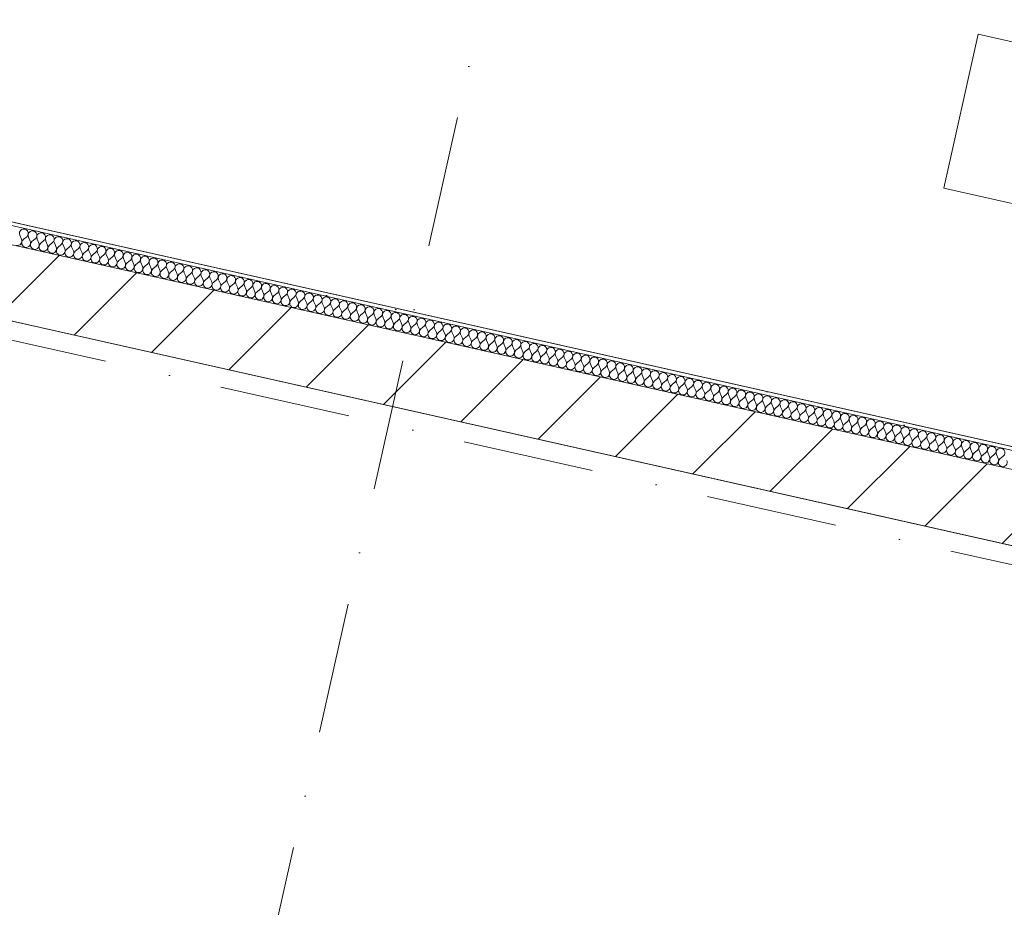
# Model space of a CAD drawing. Header units: millimetres. Extents: x -7218036 to -6920397, y 6117771 to 6333681.
# Tile 40 of 89: x -7181625 to -7178979, y 6142115 to 6144501. Entities that reach past the tile are written whole.
import ezdxf
from ezdxf.enums import TextEntityAlignment as Align

# ---------------------------------------------------------------- set-up
doc = ezdxf.new("R2010")
doc.units = ezdxf.units.MM
doc.header["$MEASUREMENT"] = 0
doc.linetypes.add('Штрихпунктирная', pattern=[670.277762, 352.777767, -176.388884, 0, -141.111112])
for name, color, linetype in [('S - автостоянка.АР', 7, 'Continuous'), ('АР-Стены_внешние_.АР', 7, 'Continuous'), ('АР-Стены_внутренние_пилоны.АР', 7, 'Continuous'), ('АР-Чертеж-Оси_Осевые размеры.АР', 7, 'Continuous')]:
    doc.layers.add(name, color=color, linetype=linetype)
for name, color, linetype, lineweight in [('АР-Отметки высот_новые.АР_Ном._пера__120', 7, 'Continuous', 0), ('АР-Стены_внешние_.АР_Ном._пера__1', 7, 'Continuous', 0), ('АР-Стены_внутренние_пилоны.АР_Ном._пера__1', 7, 'Continuous', 30), ('АР-Чертеж-Оси_Осевые размеры.АР_Ном._пера__120', 7, 'Continuous', 0)]:
    doc.layers.add(name, color=color, linetype=linetype, lineweight=lineweight)
doc.styles.add('РЎР“Р•РќР•Р\xa0Р\x98Р\xa0_РЎРўР\x98Р›Р¬_3', font='GOTHIC.TTF')

# ---------------------------------------------------------------- blocks, each defined once
blk = doc.blocks.new('*X295', base_point=(-6566190.3, 6562677.8))
at = {"layer": 'АР-Стены_внешние_.АР_Ном._пера__1', "color": 7, "linetype": 'Continuous', "lineweight": 0}
for p, q in [((-7181625.2, 6143921.8), (-7181620.3, 6143910.9)), ((-7181606.6, 6143917.6), (-7181615.7, 6143909.9)), ((-7181602, 6143916.5), (-7181597.1, 6143905.7)), ((-7181583.4, 6143912.4), (-7181592.4, 6143904.6)), ((-7181578.7, 6143911.3), (-7181573.8, 6143900.5)), ((-7181560.1, 6143907.2), (-7181569.2, 6143899.4)), ((-7181555.5, 6143906.1), (-7181550.6, 6143895.3)), ((-7181536.9, 6143901.9), (-7181546, 6143894.2)), ((-7181532.3, 6143900.9), (-7181527.4, 6143890)), ((-7181513.7, 6143896.7), (-7181522.7, 6143889)), ((-7181509, 6143895.7), (-7181504.2, 6143884.8)), ((-7181490.5, 6143891.5), (-7181499.5, 6143883.8)), ((-7181485.8, 6143890.5), (-7181480.9, 6143879.6)), ((-7181467.2, 6143886.3), (-7181476.3, 6143878.6)), ((-7181462.6, 6143885.2), (-7181457.7, 6143874.4)), ((-7181444, 6143881.1), (-7181453, 6143873.3)), ((-7181439.3, 6143880), (-7181434.5, 6143869.2)), ((-7181420.8, 6143875.8), (-7181429.8, 6143868.1)), ((-7181416.1, 6143874.8), (-7181411.2, 6143863.9)), ((-7181397.5, 6143870.6), (-7181406.6, 6143862.9)), ((-7181392.9, 6143869.6), (-7181388, 6143858.7)), ((-7181374.3, 6143865.4), (-7181383.4, 6143857.7)), ((-7181369.7, 6143864.4), (-7181364.8, 6143853.5)), ((-7181351.1, 6143860.2), (-7181360.1, 6143852.5)), ((-7181346.4, 6143859.2), (-7181341.5, 6143848.3)), ((-7181327.8, 6143855), (-7181336.9, 6143847.3)), ((-7181323.2, 6143853.9), (-7181318.3, 6143843.1)), ((-7181304.6, 6143849.8), (-7181313.7, 6143842)), ((-7181300, 6143848.7), (-7181295.1, 6143837.9)), ((-7181281.4, 6143844.5), (-7181290.4, 6143836.8)), ((-7181276.7, 6143843.5), (-7181271.8, 6143832.6)), ((-7181258.1, 6143839.3), (-7181267.2, 6143831.6)), ((-7181253.5, 6143838.3), (-7181248.6, 6143827.4)), ((-7181234.9, 6143834.1), (-7181244, 6143826.4)), ((-7181230.3, 6143833.1), (-7181225.4, 6143822.2)), ((-7181211.7, 6143828.9), (-7181220.7, 6143821.2)), ((-7181207, 6143827.8), (-7181202.2, 6143817)), ((-7181188.5, 6143823.7), (-7181197.5, 6143815.9)), ((-7181183.8, 6143822.6), (-7181178.9, 6143811.8)), ((-7181165.2, 6143818.5), (-7181174.3, 6143810.7)), ((-7181160.6, 6143817.4), (-7181155.7, 6143806.6)), ((-7181142, 6143813.2), (-7181151, 6143805.5)), ((-7181137.3, 6143812.2), (-7181132.5, 6143801.3)), ((-7181118.8, 6143808), (-7181127.8, 6143800.3)), ((-7181114.1, 6143807), (-7181109.2, 6143796.1)), ((-7181095.5, 6143802.8), (-7181104.6, 6143795.1)), ((-7181090.9, 6143801.8), (-7181086, 6143790.9)), ((-7181072.3, 6143797.6), (-7181081.4, 6143789.9)), ((-7181067.7, 6143796.5), (-7181062.8, 6143785.7)), ((-7181049.1, 6143792.4), (-7181058.1, 6143784.6)), ((-7181044.4, 6143791.3), (-7181039.5, 6143780.5)), ((-7181025.8, 6143787.1), (-7181034.9, 6143779.4)), ((-7181021.2, 6143786.1), (-7181016.3, 6143775.2)), ((-7181002.6, 6143781.9), (-7181011.7, 6143774.2)), ((-7180998, 6143780.9), (-7180993.1, 6143770)), ((-7180979.4, 6143776.7), (-7180988.4, 6143769)), ((-7180974.7, 6143775.7), (-7180969.8, 6143764.8)), ((-7180956.1, 6143771.5), (-7180965.2, 6143763.8)), ((-7180951.5, 6143770.5), (-7180946.6, 6143759.6)), ((-7180932.9, 6143766.3), (-7180942, 6143758.6)), ((-7180928.3, 6143765.2), (-7180923.4, 6143754.4)), ((-7180909.7, 6143761.1), (-7180918.7, 6143753.3)), ((-7180905, 6143760), (-7180900.2, 6143749.2)), ((-7180886.4, 6143755.8), (-7180895.5, 6143748.1)), ((-7180881.8, 6143754.8), (-7180876.9, 6143743.9)), ((-7180863.2, 6143750.6), (-7180872.3, 6143742.9)), ((-7180858.6, 6143749.6), (-7180853.7, 6143738.7)), ((-7180840, 6143745.4), (-7180849, 6143737.7)), ((-7180835.3, 6143744.4), (-7180830.5, 6143733.5)), ((-7180816.8, 6143740.2), (-7180825.8, 6143732.5)), ((-7180812.1, 6143739.1), (-7180807.2, 6143728.3)), ((-7180793.5, 6143735), (-7180802.6, 6143727.2)), ((-7180788.9, 6143733.9), (-7180784, 6143723.1)), ((-7180770.3, 6143729.8), (-7180779.4, 6143722)), ((-7180765.6, 6143728.7), (-7180760.8, 6143717.9)), ((-7180747.1, 6143724.5), (-7180756.1, 6143716.8)), ((-7180742.4, 6143723.5), (-7180737.5, 6143712.6)), ((-7180723.8, 6143719.3), (-7180732.9, 6143711.6)), ((-7180719.2, 6143718.3), (-7180714.3, 6143707.4)), ((-7180700.6, 6143714.1), (-7180709.7, 6143706.4)), ((-7180696, 6143713.1), (-7180691.1, 6143702.2)), ((-7180677.4, 6143708.9), (-7180686.4, 6143701.2)), ((-7180672.7, 6143707.8), (-7180667.8, 6143697)), ((-7180654.1, 6143703.7), (-7180663.2, 6143695.9)), ((-7180649.5, 6143702.6), (-7180644.6, 6143691.8)), ((-7180630.9, 6143698.5), (-7180640, 6143690.7)), ((-7180626.3, 6143697.4), (-7180621.4, 6143686.6)), ((-7180607.7, 6143693.2), (-7180616.7, 6143685.5)), ((-7180603, 6143692.2), (-7180598.2, 6143681.3)), ((-7180584.4, 6143688), (-7180593.5, 6143680.3)), ((-7180579.8, 6143687), (-7180574.9, 6143676.1)), ((-7180561.2, 6143682.8), (-7180570.3, 6143675.1)), ((-7180556.6, 6143681.8), (-7180551.7, 6143670.9)), ((-7180538, 6143677.6), (-7180547, 6143669.9)), ((-7180533.3, 6143676.5), (-7180528.5, 6143665.7)), ((-7180514.8, 6143672.4), (-7180523.8, 6143664.6)), ((-7180510.1, 6143671.3), (-7180505.2, 6143660.5)), ((-7180491.5, 6143667.1), (-7180500.6, 6143659.4)), ((-7180486.9, 6143666.1), (-7180482, 6143655.2)), ((-7180468.3, 6143661.9), (-7180477.4, 6143654.2)), ((-7180463.6, 6143660.9), (-7180458.8, 6143650)), ((-7180445.1, 6143656.7), (-7180454.1, 6143649)), ((-7180440.4, 6143655.7), (-7180435.5, 6143644.8)), ((-7180421.8, 6143651.5), (-7180430.9, 6143643.8)), ((-7180417.2, 6143650.5), (-7180412.3, 6143639.6)), ((-7180398.6, 6143646.3), (-7180407.7, 6143638.5)), ((-7180394, 6143645.2), (-7180389.1, 6143634.4)), ((-7180375.4, 6143641.1), (-7180384.4, 6143633.3)), ((-7180370.7, 6143640), (-7180365.8, 6143629.2)), ((-7180352.1, 6143635.8), (-7180361.2, 6143628.1)), ((-7180347.5, 6143634.8), (-7180342.6, 6143623.9)), ((-7180328.9, 6143630.6), (-7180338, 6143622.9)), ((-7180324.3, 6143629.6), (-7180319.4, 6143618.7)), ((-7180305.7, 6143625.4), (-7180314.7, 6143617.7)), ((-7180301, 6143624.4), (-7180296.2, 6143613.5)), ((-7180282.4, 6143620.2), (-7180291.5, 6143612.5)), ((-7180277.8, 6143619.1), (-7180272.9, 6143608.3)), ((-7180259.2, 6143615), (-7180268.3, 6143607.2)), ((-7180254.6, 6143613.9), (-7180249.7, 6143603.1)), ((-7180236, 6143609.8), (-7180245, 6143602)), ((-7180231.3, 6143608.7), (-7180226.5, 6143597.9)), ((-7180212.8, 6143604.5), (-7180221.8, 6143596.8)), ((-7180208.1, 6143603.5), (-7180203.2, 6143592.6)), ((-7180189.5, 6143599.3), (-7180198.6, 6143591.6)), ((-7180184.9, 6143598.3), (-7180180, 6143587.4)), ((-7180166.3, 6143594.1), (-7180175.4, 6143586.4)), ((-7180161.6, 6143593.1), (-7180156.8, 6143582.2)), ((-7180143.1, 6143588.9), (-7180152.1, 6143581.2)), ((-7180138.4, 6143587.8), (-7180133.5, 6143577)), ((-7180119.8, 6143583.7), (-7180128.9, 6143575.9)), ((-7180115.2, 6143582.6), (-7180110.3, 6143571.8)), ((-7180096.6, 6143578.4), (-7180105.7, 6143570.7)), ((-7180092, 6143577.4), (-7180087.1, 6143566.5)), ((-7180073.4, 6143573.2), (-7180082.4, 6143565.5)), ((-7180068.7, 6143572.2), (-7180063.8, 6143561.3)), ((-7180050.1, 6143568), (-7180059.2, 6143560.3)), ((-7180045.5, 6143567), (-7180040.6, 6143556.1)), ((-7180026.9, 6143562.8), (-7180036, 6143555.1)), ((-7180022.3, 6143561.8), (-7180017.4, 6143550.9)), ((-7180003.7, 6143557.6), (-7180012.7, 6143549.9)), ((-7179999, 6143556.5), (-7179994.2, 6143545.7)), ((-7179980.4, 6143552.4), (-7179989.5, 6143544.6)), ((-7179975.8, 6143551.3), (-7179970.9, 6143540.5)), ((-7179957.2, 6143547.1), (-7179966.3, 6143539.4)), ((-7179952.6, 6143546.1), (-7179947.7, 6143535.2)), ((-7179934, 6143541.9), (-7179943, 6143534.2)), ((-7179929.3, 6143540.9), (-7179924.5, 6143530)), ((-7179910.8, 6143536.7), (-7179919.8, 6143529)), ((-7179906.1, 6143535.7), (-7179901.2, 6143524.8)), ((-7179887.5, 6143531.5), (-7179896.6, 6143523.8)), ((-7179882.9, 6143530.4), (-7179878, 6143519.6)), ((-7179864.3, 6143526.3), (-7179873.4, 6143518.5)), ((-7179859.6, 6143525.2), (-7179854.8, 6143514.4)), ((-7179841.1, 6143521.1), (-7179850.1, 6143513.3)), ((-7179836.4, 6143520), (-7179831.5, 6143509.2)), ((-7179817.8, 6143515.8), (-7179826.9, 6143508.1)), ((-7179813.2, 6143514.8), (-7179808.3, 6143503.9)), ((-7179794.6, 6143510.6), (-7179803.7, 6143502.9)), ((-7179790, 6143509.6), (-7179785.1, 6143498.7)), ((-7179771.4, 6143505.4), (-7179780.4, 6143497.7)), ((-7179766.7, 6143504.4), (-7179761.8, 6143493.5)), ((-7179748.1, 6143500.2), (-7179757.2, 6143492.5)), ((-7179743.5, 6143499.1), (-7179738.6, 6143488.3)), ((-7179724.9, 6143495), (-7179734, 6143487.2)), ((-7179720.3, 6143493.9), (-7179715.4, 6143483.1)), ((-7179701.7, 6143489.8), (-7179710.7, 6143482)), ((-7179697, 6143488.7), (-7179692.1, 6143477.9)), ((-7179678.4, 6143484.5), (-7179687.5, 6143476.8)), ((-7179673.8, 6143483.5), (-7179668.9, 6143472.6)), ((-7179655.2, 6143479.3), (-7179664.3, 6143471.6)), ((-7179650.6, 6143478.3), (-7179645.7, 6143467.4)), ((-7179632, 6143474.1), (-7179641, 6143466.4)), ((-7179627.3, 6143473.1), (-7179622.5, 6143462.2)), ((-7179608.8, 6143468.9), (-7179617.8, 6143461.2)), ((-7179604.1, 6143467.8), (-7179599.2, 6143457)), ((-7179585.5, 6143463.7), (-7179594.6, 6143455.9)), ((-7179580.9, 6143462.6), (-7179576, 6143451.8)), ((-7179562.3, 6143458.4), (-7179571.3, 6143450.7)), ((-7179557.6, 6143457.4), (-7179552.8, 6143446.5)), ((-7179539.1, 6143453.2), (-7179548.1, 6143445.5)), ((-7179534.4, 6143452.2), (-7179529.5, 6143441.3)), ((-7179515.8, 6143448), (-7179524.9, 6143440.3)), ((-7179511.2, 6143447), (-7179506.3, 6143436.1)), ((-7179492.6, 6143442.8), (-7179501.7, 6143435.1)), ((-7179488, 6143441.8), (-7179483.1, 6143430.9)), ((-7179469.4, 6143437.6), (-7179478.4, 6143429.8)), ((-7179464.7, 6143436.5), (-7179459.8, 6143425.7)), ((-7179446.1, 6143432.4), (-7179455.2, 6143424.6)), ((-7179441.5, 6143431.3), (-7179436.6, 6143420.5)), ((-7179422.9, 6143427.1), (-7179432, 6143419.4)), ((-7179418.3, 6143426.1), (-7179413.4, 6143415.2)), ((-7179399.7, 6143421.9), (-7179408.7, 6143414.2)), ((-7179395, 6143420.9), (-7179390.1, 6143410)), ((-7179376.4, 6143416.7), (-7179385.5, 6143409)), ((-7179371.8, 6143415.7), (-7179366.9, 6143404.8)), ((-7179353.2, 6143411.5), (-7179362.3, 6143403.8)), ((-7179348.6, 6143410.4), (-7179343.7, 6143399.6)), ((-7179330, 6143406.3), (-7179339, 6143398.5)), ((-7179325.3, 6143405.2), (-7179320.5, 6143394.4)), ((-7179306.8, 6143401.1), (-7179315.8, 6143393.3)), ((-7179302.1, 6143400), (-7179297.2, 6143389.2)), ((-7179283.5, 6143395.8), (-7179292.6, 6143388.1)), ((-7179278.9, 6143394.8), (-7179274, 6143383.9)), ((-7179260.3, 6143390.6), (-7179269.3, 6143382.9)), ((-7179255.6, 6143389.6), (-7179250.8, 6143378.7)), ((-7179237.1, 6143385.4), (-7179246.1, 6143377.7)), ((-7179232.4, 6143384.4), (-7179227.5, 6143373.5)), ((-7179213.8, 6143380.2), (-7179222.9, 6143372.5)), ((-7179209.2, 6143379.1), (-7179204.3, 6143368.3)), ((-7179190.6, 6143375), (-7179199.7, 6143367.2)), ((-7179186, 6143373.9), (-7179181.1, 6143363.1)), ((-7179167.4, 6143369.7), (-7179176.4, 6143362)), ((-7179162.7, 6143368.7), (-7179157.8, 6143357.8)), ((-7179144.1, 6143364.5), (-7179153.2, 6143356.8)), ((-7179139.5, 6143363.5), (-7179134.6, 6143352.6)), ((-7179120.9, 6143359.3), (-7179130, 6143351.6)), ((-7179116.3, 6143358.3), (-7179111.4, 6143347.4)), ((-7179097.7, 6143354.1), (-7179106.7, 6143346.4)), ((-7179093, 6143353.1), (-7179088.1, 6143342.2)), ((-7179074.4, 6143348.9), (-7179083.5, 6143341.2)), ((-7179069.8, 6143347.8), (-7179064.9, 6143337)), ((-7179051.2, 6143343.7), (-7179060.3, 6143335.9)), ((-7179046.6, 6143342.6), (-7179041.7, 6143331.8)), ((-7179028, 6143338.4), (-7179037, 6143330.7)), ((-7179023.3, 6143337.4), (-7179018.5, 6143326.5)), ((-7179004.8, 6143333.2), (-7179013.8, 6143325.5)), ((-7179000.1, 6143332.2), (-7178995.2, 6143321.3)), ((-7178981.5, 6143328), (-7178990.6, 6143320.3))]:
    blk.add_line(p, q, dxfattribs=at)
for centre, start, end in [((-7181614.3, 6143926.6), 310.4718, 204.2116), ((-7181591.1, 6143921.4), 310.4718, 204.2116), ((-7181631.2, 6143906), 257.3417, 24.2116), ((-7181607.9, 6143900.8), 130.4718, 257.3417), ((-7181607.9, 6143900.8), 257.3417, 24.2116), ((-7181567.9, 6143916.2), 310.4718, 204.2116), ((-7181544.6, 6143911), 310.4718, 204.2116), ((-7181521.4, 6143905.8), 310.4718, 204.2116), ((-7181498.2, 6143900.6), 310.4718, 204.2116), ((-7181474.9, 6143895.3), 310.4718, 204.2116), ((-7181584.7, 6143895.6), 130.4718, 257.3417), ((-7181584.7, 6143895.6), 257.3417, 24.2116), ((-7181561.5, 6143890.4), 130.4718, 257.3417), ((-7181561.5, 6143890.4), 257.3417, 24.2116), ((-7181538.2, 6143885.2), 130.4718, 257.3417), ((-7181538.2, 6143885.2), 257.3417, 24.2116), ((-7181515, 6143879.9), 130.4718, 257.3417), ((-7181515, 6143879.9), 257.3417, 24.2116), ((-7181491.8, 6143874.7), 130.4718, 257.3417), ((-7181491.8, 6143874.7), 257.3417, 24.2116), ((-7181451.7, 6143890.1), 310.4718, 204.2116), ((-7181428.5, 6143884.9), 310.4718, 204.2116), ((-7181405.3, 6143879.7), 310.4718, 204.2116), ((-7181382, 6143874.5), 310.4718, 204.2116), ((-7181358.8, 6143869.3), 310.4718, 204.2116), ((-7181468.5, 6143869.5), 130.4718, 257.3417), ((-7181468.5, 6143869.5), 257.3417, 24.2116), ((-7181445.3, 6143864.3), 130.4718, 257.3417), ((-7181445.3, 6143864.3), 257.3417, 24.2116), ((-7181422.1, 6143859.1), 130.4718, 257.3417), ((-7181422.1, 6143859.1), 257.3417, 24.2116), ((-7181398.9, 6143853.8), 130.4718, 257.3417), ((-7181398.9, 6143853.8), 257.3417, 24.2116), ((-7181375.6, 6143848.6), 130.4718, 257.3417), ((-7181375.6, 6143848.6), 257.3417, 24.2116), ((-7181352.4, 6143843.4), 130.4718, 257.3417), ((-7181335.6, 6143864), 310.4718, 204.2116), ((-7181312.3, 6143858.8), 310.4718, 204.2116), ((-7181289.1, 6143853.6), 310.4718, 204.2116), ((-7181265.9, 6143848.4), 310.4718, 204.2116), ((-7181242.6, 6143843.2), 310.4718, 204.2116), ((-7181352.4, 6143843.4), 257.3417, 24.2116), ((-7181329.2, 6143838.2), 130.4718, 257.3417), ((-7181329.2, 6143838.2), 257.3417, 24.2116), ((-7181305.9, 6143833), 130.4718, 257.3417), ((-7181305.9, 6143833), 257.3417, 24.2116), ((-7181282.7, 6143827.8), 130.4718, 257.3417), ((-7181282.7, 6143827.8), 257.3417, 24.2116), ((-7181259.5, 6143822.5), 130.4718, 257.3417), ((-7181259.5, 6143822.5), 257.3417, 24.2116), ((-7181236.2, 6143817.3), 130.4718, 257.3417), ((-7181219.4, 6143837.9), 310.4718, 204.2116), ((-7181196.2, 6143832.7), 310.4718, 204.2116), ((-7181172.9, 6143827.5), 310.4718, 204.2116), ((-7181149.7, 6143822.3), 310.4718, 204.2116), ((-7181126.5, 6143817.1), 310.4718, 204.2116), ((-7181236.2, 6143817.3), 257.3417, 24.2116), ((-7181213, 6143812.1), 130.4718, 257.3417), ((-7181213, 6143812.1), 257.3417, 24.2116), ((-7181189.8, 6143806.9), 130.4718, 257.3417), ((-7181189.8, 6143806.9), 257.3417, 24.2116), ((-7181166.5, 6143801.7), 130.4718, 257.3417), ((-7181166.5, 6143801.7), 257.3417, 24.2116), ((-7181143.3, 6143796.5), 130.4718, 257.3417), ((-7181143.3, 6143796.5), 257.3417, 24.2116), ((-7181120.1, 6143791.2), 130.4718, 257.3417), ((-7181103.3, 6143811.9), 310.4718, 204.2116), ((-7181080, 6143806.6), 310.4718, 204.2116), ((-7181056.8, 6143801.4), 310.4718, 204.2116), ((-7181033.6, 6143796.2), 310.4718, 204.2116), ((-7181010.3, 6143791), 310.4718, 204.2116), ((-7181120.1, 6143791.2), 257.3417, 24.2116), ((-7181096.9, 6143786), 130.4718, 257.3417), ((-7181096.9, 6143786), 257.3417, 24.2116), ((-7181073.6, 6143780.8), 130.4718, 257.3417), ((-7181073.6, 6143780.8), 257.3417, 24.2116), ((-7181050.4, 6143775.6), 130.4718, 257.3417), ((-7181050.4, 6143775.6), 257.3417, 24.2116), ((-7181027.2, 6143770.4), 130.4718, 257.3417), ((-7181027.2, 6143770.4), 257.3417, 24.2116), ((-7181003.9, 6143765.1), 130.4718, 257.3417), ((-7180987.1, 6143785.8), 310.4718, 204.2116), ((-7180963.9, 6143780.6), 310.4718, 204.2116), ((-7180940.6, 6143775.3), 310.4718, 204.2116), ((-7180917.4, 6143770.1), 310.4718, 204.2116), ((-7180894.2, 6143764.9), 310.4718, 204.2116), ((-7181003.9, 6143765.1), 257.3417, 24.2116), ((-7180980.7, 6143759.9), 130.4718, 257.3417), ((-7180980.7, 6143759.9), 257.3417, 24.2116), ((-7180957.5, 6143754.7), 130.4718, 257.3417), ((-7180957.5, 6143754.7), 257.3417, 24.2116), ((-7180934.2, 6143749.5), 130.4718, 257.3417), ((-7180934.2, 6143749.5), 257.3417, 24.2116), ((-7180911, 6143744.3), 130.4718, 257.3417), ((-7180911, 6143744.3), 257.3417, 24.2116), ((-7180887.8, 6143739.1), 130.4718, 257.3417), ((-7180870.9, 6143759.7), 310.4718, 204.2116), ((-7180847.7, 6143754.5), 310.4718, 204.2116), ((-7180824.5, 6143749.2), 310.4718, 204.2116), ((-7180801.3, 6143744), 310.4718, 204.2116), ((-7180778, 6143738.8), 310.4718, 204.2116), ((-7180887.8, 6143739.1), 257.3417, 24.2116), ((-7180864.5, 6143733.8), 130.4718, 257.3417), ((-7180864.5, 6143733.8), 257.3417, 24.2116), ((-7180841.3, 6143728.6), 130.4718, 257.3417), ((-7180841.3, 6143728.6), 257.3417, 24.2116), ((-7180818.1, 6143723.4), 130.4718, 257.3417), ((-7180818.1, 6143723.4), 257.3417, 24.2116), ((-7180794.9, 6143718.2), 130.4718, 257.3417), ((-7180794.9, 6143718.2), 257.3417, 24.2116), ((-7180771.6, 6143713), 130.4718, 257.3417), ((-7180754.8, 6143733.6), 310.4718, 204.2116), ((-7180731.6, 6143728.4), 310.4718, 204.2116), ((-7180708.3, 6143723.2), 310.4718, 204.2116), ((-7180685.1, 6143717.9), 310.4718, 204.2116), ((-7180661.9, 6143712.7), 310.4718, 204.2116), ((-7180771.6, 6143713), 257.3417, 24.2116), ((-7180748.4, 6143707.8), 130.4718, 257.3417), ((-7180748.4, 6143707.8), 257.3417, 24.2116), ((-7180725.2, 6143702.5), 130.4718, 257.3417), ((-7180725.2, 6143702.5), 257.3417, 24.2116), ((-7180701.9, 6143697.3), 130.4718, 257.3417), ((-7180701.9, 6143697.3), 257.3417, 24.2116), ((-7180678.7, 6143692.1), 130.4718, 257.3417), ((-7180678.7, 6143692.1), 257.3417, 24.2116), ((-7180655.5, 6143686.9), 130.4718, 257.3417), ((-7180638.6, 6143707.5), 310.4718, 204.2116), ((-7180615.4, 6143702.3), 310.4718, 204.2116), ((-7180592.2, 6143697.1), 310.4718, 204.2116), ((-7180568.9, 6143691.9), 310.4718, 204.2116), ((-7180545.7, 6143686.6), 310.4718, 204.2116), ((-7180655.5, 6143686.9), 257.3417, 24.2116), ((-7180632.2, 6143681.7), 130.4718, 257.3417), ((-7180632.2, 6143681.7), 257.3417, 24.2116), ((-7180609, 6143676.5), 130.4718, 257.3417), ((-7180609, 6143676.5), 257.3417, 24.2116), ((-7180585.8, 6143671.2), 130.4718, 257.3417), ((-7180585.8, 6143671.2), 257.3417, 24.2116), ((-7180562.5, 6143666), 130.4718, 257.3417), ((-7180562.5, 6143666), 257.3417, 24.2116), ((-7180539.3, 6143660.8), 130.4718, 257.3417), ((-7180522.5, 6143681.4), 310.4718, 204.2116), ((-7180499.3, 6143676.2), 310.4718, 204.2116), ((-7180476, 6143671), 310.4718, 204.2116), ((-7180452.8, 6143665.8), 310.4718, 204.2116), ((-7180429.6, 6143660.6), 310.4718, 204.2116), ((-7180406.3, 6143655.3), 310.4718, 204.2116), ((-7180539.3, 6143660.8), 257.3417, 24.2116), ((-7180516.1, 6143655.6), 130.4718, 257.3417), ((-7180516.1, 6143655.6), 257.3417, 24.2116), ((-7180492.9, 6143650.4), 130.4718, 257.3417), ((-7180492.9, 6143650.4), 257.3417, 24.2116), ((-7180469.6, 6143645.1), 130.4718, 257.3417), ((-7180469.6, 6143645.1), 257.3417, 24.2116), ((-7180446.4, 6143639.9), 130.4718, 257.3417), ((-7180446.4, 6143639.9), 257.3417, 24.2116), ((-7180423.2, 6143634.7), 130.4718, 257.3417), ((-7180383.1, 6143650.1), 310.4718, 204.2116), ((-7180359.9, 6143644.9), 310.4718, 204.2116), ((-7180336.6, 6143639.7), 310.4718, 204.2116), ((-7180313.4, 6143634.5), 310.4718, 204.2116), ((-7180290.2, 6143629.2), 310.4718, 204.2116), ((-7180423.2, 6143634.7), 257.3417, 24.2116), ((-7180399.9, 6143629.5), 130.4718, 257.3417), ((-7180399.9, 6143629.5), 257.3417, 24.2116), ((-7180376.7, 6143624.3), 130.4718, 257.3417), ((-7180376.7, 6143624.3), 257.3417, 24.2116), ((-7180353.5, 6143619.1), 130.4718, 257.3417), ((-7180353.5, 6143619.1), 257.3417, 24.2116), ((-7180330.2, 6143613.8), 130.4718, 257.3417), ((-7180330.2, 6143613.8), 257.3417, 24.2116), ((-7180307, 6143608.6), 130.4718, 257.3417), ((-7180266.9, 6143624), 310.4718, 204.2116), ((-7180243.7, 6143618.8), 310.4718, 204.2116), ((-7180220.5, 6143613.6), 310.4718, 204.2116), ((-7180197.3, 6143608.4), 310.4718, 204.2116), ((-7180174, 6143603.2), 310.4718, 204.2116), ((-7180307, 6143608.6), 257.3417, 24.2116), ((-7180283.8, 6143603.4), 130.4718, 257.3417), ((-7180283.8, 6143603.4), 257.3417, 24.2116), ((-7180260.5, 6143598.2), 130.4718, 257.3417), ((-7180260.5, 6143598.2), 257.3417, 24.2116), ((-7180237.3, 6143593), 130.4718, 257.3417), ((-7180237.3, 6143593), 257.3417, 24.2116), ((-7180214.1, 6143587.8), 130.4718, 257.3417), ((-7180214.1, 6143587.8), 257.3417, 24.2116), ((-7180190.9, 6143582.5), 130.4718, 257.3417), ((-7180150.8, 6143597.9), 310.4718, 204.2116), ((-7180127.6, 6143592.7), 310.4718, 204.2116), ((-7180104.3, 6143587.5), 310.4718, 204.2116), ((-7180081.1, 6143582.3), 310.4718, 204.2116), ((-7180057.9, 6143577.1), 310.4718, 204.2116), ((-7180190.9, 6143582.5), 257.3417, 24.2116), ((-7180167.6, 6143577.3), 130.4718, 257.3417), ((-7180167.6, 6143577.3), 257.3417, 24.2116), ((-7180144.4, 6143572.1), 130.4718, 257.3417), ((-7180144.4, 6143572.1), 257.3417, 24.2116), ((-7180121.2, 6143566.9), 130.4718, 257.3417), ((-7180121.2, 6143566.9), 257.3417, 24.2116), ((-7180097.9, 6143561.7), 130.4718, 257.3417), ((-7180097.9, 6143561.7), 257.3417, 24.2116), ((-7180074.7, 6143556.4), 130.4718, 257.3417), ((-7180074.7, 6143556.4), 257.3417, 24.2116), ((-7180034.6, 6143571.9), 310.4718, 204.2116), ((-7180011.4, 6143566.6), 310.4718, 204.2116), ((-7179988.2, 6143561.4), 310.4718, 204.2116), ((-7179964.9, 6143556.2), 310.4718, 204.2116), ((-7179941.7, 6143551), 310.4718, 204.2116), ((-7180051.5, 6143551.2), 130.4718, 257.3417), ((-7180051.5, 6143551.2), 257.3417, 24.2116), ((-7180028.2, 6143546), 130.4718, 257.3417), ((-7180028.2, 6143546), 257.3417, 24.2116), ((-7180005, 6143540.8), 130.4718, 257.3417), ((-7180005, 6143540.8), 257.3417, 24.2116), ((-7179981.8, 6143535.6), 130.4718, 257.3417), ((-7179981.8, 6143535.6), 257.3417, 24.2116), ((-7179958.5, 6143530.4), 130.4718, 257.3417), ((-7179958.5, 6143530.4), 257.3417, 24.2116), ((-7179918.5, 6143545.8), 310.4718, 204.2116), ((-7179895.3, 6143540.5), 310.4718, 204.2116), ((-7179872, 6143535.3), 310.4718, 204.2116), ((-7179848.8, 6143530.1), 310.4718, 204.2116), ((-7179825.6, 6143524.9), 310.4718, 204.2116), ((-7179935.3, 6143525.1), 130.4718, 257.3417), ((-7179935.3, 6143525.1), 257.3417, 24.2116), ((-7179912.1, 6143519.9), 130.4718, 257.3417), ((-7179912.1, 6143519.9), 257.3417, 24.2116), ((-7179888.9, 6143514.7), 130.4718, 257.3417), ((-7179888.9, 6143514.7), 257.3417, 24.2116), ((-7179865.6, 6143509.5), 130.4718, 257.3417), ((-7179865.6, 6143509.5), 257.3417, 24.2116), ((-7179842.4, 6143504.3), 130.4718, 257.3417), ((-7179842.4, 6143504.3), 257.3417, 24.2116), ((-7179802.3, 6143519.7), 310.4718, 204.2116), ((-7179779.1, 6143514.5), 310.4718, 204.2116), ((-7179755.9, 6143509.2), 310.4718, 204.2116), ((-7179732.6, 6143504), 310.4718, 204.2116), ((-7179709.4, 6143498.8), 310.4718, 204.2116), ((-7179819.2, 6143499.1), 130.4718, 257.3417), ((-7179819.2, 6143499.1), 257.3417, 24.2116), ((-7179795.9, 6143493.8), 130.4718, 257.3417), ((-7179795.9, 6143493.8), 257.3417, 24.2116), ((-7179772.7, 6143488.6), 130.4718, 257.3417), ((-7179772.7, 6143488.6), 257.3417, 24.2116), ((-7179749.5, 6143483.4), 130.4718, 257.3417), ((-7179749.5, 6143483.4), 257.3417, 24.2116), ((-7179726.2, 6143478.2), 130.4718, 257.3417), ((-7179726.2, 6143478.2), 257.3417, 24.2116), ((-7179703, 6143473), 130.4718, 257.3417), ((-7179686.2, 6143493.6), 310.4718, 204.2116), ((-7179662.9, 6143488.4), 310.4718, 204.2116), ((-7179639.7, 6143483.2), 310.4718, 204.2116), ((-7179616.5, 6143477.9), 310.4718, 204.2116), ((-7179593.3, 6143472.7), 310.4718, 204.2116), ((-7179703, 6143473), 257.3417, 24.2116), ((-7179679.8, 6143467.8), 130.4718, 257.3417), ((-7179679.8, 6143467.8), 257.3417, 24.2116), ((-7179656.5, 6143462.5), 130.4718, 257.3417), ((-7179656.5, 6143462.5), 257.3417, 24.2116), ((-7179633.3, 6143457.3), 130.4718, 257.3417), ((-7179633.3, 6143457.3), 257.3417, 24.2116), ((-7179610.1, 6143452.1), 130.4718, 257.3417), ((-7179610.1, 6143452.1), 257.3417, 24.2116), ((-7179586.9, 6143446.9), 130.4718, 257.3417), ((-7179570, 6143467.5), 310.4718, 204.2116), ((-7179546.8, 6143462.3), 310.4718, 204.2116), ((-7179523.6, 6143457.1), 310.4718, 204.2116), ((-7179500.3, 6143451.8), 310.4718, 204.2116), ((-7179477.1, 6143446.6), 310.4718, 204.2116), ((-7179586.9, 6143446.9), 257.3417, 24.2116), ((-7179563.6, 6143441.7), 130.4718, 257.3417), ((-7179563.6, 6143441.7), 257.3417, 24.2116), ((-7179540.4, 6143436.4), 130.4718, 257.3417), ((-7179540.4, 6143436.4), 257.3417, 24.2116), ((-7179517.2, 6143431.2), 130.4718, 257.3417), ((-7179517.2, 6143431.2), 257.3417, 24.2116), ((-7179493.9, 6143426), 130.4718, 257.3417), ((-7179493.9, 6143426), 257.3417, 24.2116), ((-7179470.7, 6143420.8), 130.4718, 257.3417), ((-7179453.9, 6143441.4), 310.4718, 204.2116), ((-7179430.6, 6143436.2), 310.4718, 204.2116), ((-7179407.4, 6143431), 310.4718, 204.2116), ((-7179384.2, 6143425.8), 310.4718, 204.2116), ((-7179360.9, 6143420.5), 310.4718, 204.2116), ((-7179470.7, 6143420.8), 257.3417, 24.2116), ((-7179447.5, 6143415.6), 130.4718, 257.3417), ((-7179447.5, 6143415.6), 257.3417, 24.2116), ((-7179424.2, 6143410.4), 130.4718, 257.3417), ((-7179424.2, 6143410.4), 257.3417, 24.2116), ((-7179401, 6143405.1), 130.4718, 257.3417), ((-7179401, 6143405.1), 257.3417, 24.2116), ((-7179377.8, 6143399.9), 130.4718, 257.3417), ((-7179377.8, 6143399.9), 257.3417, 24.2116), ((-7179354.5, 6143394.7), 130.4718, 257.3417), ((-7179337.7, 6143415.3), 310.4718, 204.2116), ((-7179314.5, 6143410.1), 310.4718, 204.2116), ((-7179291.3, 6143404.9), 310.4718, 204.2116), ((-7179268, 6143399.7), 310.4718, 204.2116), ((-7179244.8, 6143394.5), 310.4718, 204.2116), ((-7179354.5, 6143394.7), 257.3417, 24.2116), ((-7179331.3, 6143389.5), 130.4718, 257.3417), ((-7179331.3, 6143389.5), 257.3417, 24.2116), ((-7179308.1, 6143384.3), 130.4718, 257.3417), ((-7179308.1, 6143384.3), 257.3417, 24.2116), ((-7179284.9, 6143379.1), 130.4718, 257.3417), ((-7179284.9, 6143379.1), 257.3417, 24.2116), ((-7179261.6, 6143373.8), 130.4718, 257.3417), ((-7179261.6, 6143373.8), 257.3417, 24.2116), ((-7179238.4, 6143368.6), 130.4718, 257.3417), ((-7179221.6, 6143389.2), 310.4718, 204.2116), ((-7179198.3, 6143384), 310.4718, 204.2116), ((-7179175.1, 6143378.8), 310.4718, 204.2116), ((-7179151.9, 6143373.6), 310.4718, 204.2116), ((-7179128.6, 6143368.4), 310.4718, 204.2116), ((-7179238.4, 6143368.6), 257.3417, 24.2116), ((-7179215.2, 6143363.4), 130.4718, 257.3417), ((-7179215.2, 6143363.4), 257.3417, 24.2116), ((-7179191.9, 6143358.2), 130.4718, 257.3417), ((-7179191.9, 6143358.2), 257.3417, 24.2116), ((-7179168.7, 6143353), 130.4718, 257.3417), ((-7179168.7, 6143353), 257.3417, 24.2116), ((-7179145.5, 6143347.7), 130.4718, 257.3417), ((-7179145.5, 6143347.7), 257.3417, 24.2116), ((-7179122.2, 6143342.5), 130.4718, 257.3417), ((-7179105.4, 6143363.2), 310.4718, 204.2116), ((-7179082.2, 6143357.9), 310.4718, 204.2116), ((-7179058.9, 6143352.7), 310.4718, 204.2116), ((-7179035.7, 6143347.5), 310.4718, 204.2116), ((-7179012.5, 6143342.3), 310.4718, 204.2116), ((-7179122.2, 6143342.5), 257.3417, 24.2116), ((-7179099, 6143337.3), 130.4718, 257.3417), ((-7179099, 6143337.3), 257.3417, 24.2116), ((-7179075.8, 6143332.1), 130.4718, 257.3417), ((-7179075.8, 6143332.1), 257.3417, 24.2116), ((-7179052.5, 6143326.9), 130.4718, 257.3417), ((-7179052.5, 6143326.9), 257.3417, 24.2116), ((-7179029.3, 6143321.7), 130.4718, 257.3417), ((-7179029.3, 6143321.7), 257.3417, 24.2116), ((-7179006.1, 6143316.4), 130.4718, 257.3417), ((-7178989.2, 6143337.1), 310.4718, 204.2116), ((-7179006.1, 6143316.4), 257.3417, 24.2116), ((-7178982.9, 6143311.2), 130.4718, 257.3417), ((-7178982.9, 6143311.2), 257.3417, 24.2116)]:
    blk.add_arc(centre, 11.9, start, end, dxfattribs=at)
blk = doc.blocks.new('Стена_144_5', base_point=(-7184051.8, 6144467))
at = {"layer": 'АР-Стены_внешние_.АР', "linetype": 'Continuous', "lineweight": 0, "true_color": 0x000000}
h = blk.add_hatch(dxfattribs=at)
h.set_pattern_fill('ШТУКАТУРКА__ГИПС_01_0005', color=18, style=0, pattern_type=2)
h.set_pattern_definition([(45, (-6566190.34, 6563027.8), (-111.369318, 111.369318), [0, -105, 0, -157.5]), (110, (-6565840.34, 6563027.8), (148.001588, 53.868173), [0, -77, 0, -133])])
h.paths.add_polyline_path([(-7177702.8, 6143071.8), (-7183923.2, 6144468.9), (-7183925.4, 6144459.1), (-7177705, 6143062.1)])
at = {"layer": 'АР-Стены_внешние_.АР_Ном._пера__1', "color": 7, "linetype": 'Continuous', "lineweight": 0}
blk.add_line((-7177705, 6143062.1), (-7183925.4, 6144459.1), dxfattribs=at)
at = {"layer": 'АР-Стены_внешние_.АР_Ном._пера__1', "color": 7, "linetype": 'Continuous', "lineweight": 0, "flags": 128}
for points in [[(-7177702.8, 6143071.8), (-7183923.2, 6144468.9)], [(-7183936.4, 6144410.3), (-7177716, 6143013.3)]]:
    blk.add_lwpolyline(points, dxfattribs=at)
at = {"layer": 'АР-Стены_внешние_.АР', "color": 7, "lineweight": 0}
blk.add_blockref('*X295', (-6566190.3, 6562677.8), dxfattribs=at)
blk = doc.blocks.new('Стена_248_5', base_point=(-7184058.3, 6144437.7))
at = {"layer": 'АР-Стены_внутренние_пилоны.АР', "linetype": 'Continuous', "lineweight": 0, "true_color": 0x000000}
h = blk.add_hatch(dxfattribs=at)
h.set_pattern_fill('БЛОКИ_БЕТОННЫЕ_ЭФФЕКТИВН_7C', color=18, style=0, pattern_type=2)
h.set_pattern_definition([(45, (-6566190.34, 6562677.8), (-127.279217, 127.279217), [])])
h.paths.add_polyline_path([(-7183980.2, 6144215.2), (-7177759.8, 6142818.1), (-7177716, 6143013.3), (-7183936.4, 6144410.3)])
at = {"layer": 'АР-Стены_внутренние_пилоны.АР_Ном._пера__1', "color": 7, "linetype": 'Continuous', "lineweight": 15, "flags": 128}
for points in [[(-7177716, 6143013.3), (-7183936.4, 6144410.3)], [(-7183980.2, 6144215.2), (-7177759.8, 6142818.1)]]:
    blk.add_lwpolyline(points, dxfattribs=at)
blk = doc.blocks.new('Стандартный Маркер Сетки[20]_5', base_point=(-7178760.6, 6151754.4))
at = {"layer": 'АР-Чертеж-Оси_Осевые размеры.АР_Ном._пера__120', "color": 7, "linetype": 'Штрихпунктирная', "lineweight": 0}
blk.add_line((-7178979.7, 6150778.7), (-7183542.2, 6130464.3), dxfattribs=at)
at = {"layer": 'АР-Чертеж-Оси_Осевые размеры.АР_Ном._пера__120', "color": 7, "lineweight": 0, "style": 'РЎР“Р•РќР•Р\xa0Р\x98Р\xa0_РЎРўР\x98Р›Р¬_3'}
blk.add_attdef('AC_MarkerText_1', text='', height=350, rotation=347.3417, dxfattribs=at).set_placement((-7183801, 6129181.8), align=Align.TOP_CENTER)
blk = doc.blocks.new('Стандартный Маркер Сетки[79]_5', base_point=(-7178760.6, 6151754.4))
at = {"layer": 'АР-Чертеж-Оси_Осевые размеры.АР_Ном._пера__120', "color": 7, "linetype": 'Штрихпунктирная', "lineweight": 0}
blk.add_line((-7178979.7, 6150778.7), (-7183542.2, 6130464.3), dxfattribs=at)
at = {"layer": 'АР-Чертеж-Оси_Осевые размеры.АР_Ном._пера__120', "color": 7, "lineweight": 0, "style": 'РЎР“Р•РќР•Р\xa0Р\x98Р\xa0_РЎРўР\x98Р›Р¬_3'}
blk.add_attdef('AC_MarkerText_1', text='', height=350, rotation=347.3417, dxfattribs=at).set_placement((-7183801, 6129181.8), align=Align.TOP_CENTER)
blk = doc.blocks.new('Стандартный Маркер Сетки[93]_5', base_point=(-7215418.6, 6151224.6))
at = {"layer": 'АР-Чертеж-Оси_Осевые размеры.АР_Ном._пера__120', "color": 7, "linetype": 'Штрихпунктирная', "lineweight": 0}
blk.add_line((-7214442.9, 6151005.4), (-7135501.7, 6133275.6), dxfattribs=at)
at = {"layer": 'АР-Чертеж-Оси_Осевые размеры.АР_Ном._пера__120', "color": 7, "lineweight": 0, "style": 'РЎР“Р•РќР•Р\xa0Р\x98Р\xa0_РЎРўР\x98Р›Р¬_3'}
for tag, p in [('AC_MarkerText_1_0', (-7215836.5, 6151515.2)), ('AC_MarkerText_1_1', (-7133968.2, 6133128))]:
    blk.add_attdef(tag, text='', height=350, rotation=347.3417, dxfattribs=at).set_placement(p, align=Align.TOP_CENTER)
blk = doc.blocks.new('Стандартный Маркер Сетки[133]_5', base_point=(-7215418.6, 6151224.6))
at = {"layer": 'АР-Чертеж-Оси_Осевые размеры.АР_Ном._пера__120', "color": 7, "linetype": 'Штрихпунктирная', "lineweight": 0}
blk.add_line((-7214442.9, 6151005.4), (-7135501.7, 6133275.6), dxfattribs=at)
at = {"layer": 'АР-Чертеж-Оси_Осевые размеры.АР_Ном._пера__120', "color": 7, "lineweight": 0, "style": 'РЎР“Р•РќР•Р\xa0Р\x98Р\xa0_РЎРўР\x98Р›Р¬_3'}
for tag, p in [('AC_MarkerText_1_0', (-7215836.5, 6151515.2)), ('AC_MarkerText_1_1', (-7133968.2, 6133128))]:
    blk.add_attdef(tag, text='', height=350, rotation=347.3417, dxfattribs=at).set_placement(p, align=Align.TOP_CENTER)
blk = doc.blocks.new('Стандартный Маркер Сетки[136]_5', base_point=(-7215418.6, 6151224.6))
at = {"layer": 'АР-Чертеж-Оси_Осевые размеры.АР_Ном._пера__120', "color": 7, "linetype": 'Штрихпунктирная', "lineweight": 0}
blk.add_line((-7214442.9, 6151005.4), (-7135501.7, 6133275.6), dxfattribs=at)
at = {"layer": 'АР-Чертеж-Оси_Осевые размеры.АР_Ном._пера__120', "color": 7, "lineweight": 0, "style": 'РЎР“Р•РќР•Р\xa0Р\x98Р\xa0_РЎРўР\x98Р›Р¬_3'}
for tag, p in [('AC_MarkerText_1_0', (-7215836.5, 6151515.2)), ('AC_MarkerText_1_1', (-7133968.2, 6133128))]:
    blk.add_attdef(tag, text='', height=350, rotation=347.3417, dxfattribs=at).set_placement(p, align=Align.TOP_CENTER)
blk = doc.blocks.new('Стандартный Маркер Сетки[140]_5', base_point=(-7215418.6, 6151224.6))
at = {"layer": 'АР-Чертеж-Оси_Осевые размеры.АР_Ном._пера__120', "color": 7, "linetype": 'Штрихпунктирная', "lineweight": 0}
blk.add_line((-7214442.9, 6151005.4), (-7135501.7, 6133275.6), dxfattribs=at)
at = {"layer": 'АР-Чертеж-Оси_Осевые размеры.АР_Ном._пера__120', "color": 7, "lineweight": 0, "style": 'РЎР“Р•РќР•Р\xa0Р\x98Р\xa0_РЎРўР\x98Р›Р¬_3'}
for tag, p in [('AC_MarkerText_1_0', (-7215836.5, 6151515.2)), ('AC_MarkerText_1_1', (-7133968.2, 6133128))]:
    blk.add_attdef(tag, text='', height=350, rotation=347.3417, dxfattribs=at).set_placement(p, align=Align.TOP_CENTER)

msp = doc.modelspace()

# ---------------------------------------------------------------- linework, layer by layer
at = {"layer": 'S - автостоянка.АР', "color": 254, "linetype": 'Continuous', "lineweight": 0, "true_color": 0xd1c7d6, "flags": 128}
msp.add_lwpolyline([(-7183922.6, 6144468.7), (-7177704.7, 6143072.2), (-7177076, 6145871.8), (-7183293.8, 6147268.3)], close=True, dxfattribs=at)
at = {"layer": 'S - автостоянка.АР', "color": 9, "linetype": 'Continuous', "lineweight": 0, "true_color": 0xaec5d5, "flags": 128}
msp.add_lwpolyline([(-7176360.7, 6142452.3), (-7177772.7, 6142769.8), (-7177761.7, 6142818.6), (-7183980.3, 6144214.9), (-7184362.1, 6142512.2), (-7184413.9, 6142281.7), (-7185094.2, 6139253.6), (-7181591, 6138467.9), (-7181722.6, 6137882), (-7182106.2, 6136175), (-7181325.4, 6135999.7), (-7181380.4, 6135755.8), (-7179126.6, 6135247.8), (-7179071.7, 6135491.7), (-7178001.1, 6135251.2), (-7177998.6, 6135250.7), (-7177852.3, 6135217.8), (-7177906.8, 6134975.5), (-7175223.5, 6134373.1)], dxfattribs=at)
at = {"layer": 'АР-Отметки высот_новые.АР_Ном._пера__120', "color": 7, "linetype": 'Continuous', "lineweight": 0, "flags": 128}
msp.add_lwpolyline([(-7179049, 6144461.9), (-7177970.8, 6144219.7), (-7178063.6, 6143806.5), (-7179141.8, 6144048.7)], close=True, dxfattribs=at)

# ---------------------------------------------------------------- block references
at = {"layer": 'АР-Стены_внешние_.АР', "color": 7, "lineweight": 0}
msp.add_blockref('Стена_144_5', (-7184051.8, 6144467), dxfattribs=at)
at = {"layer": 'АР-Стены_внутренние_пилоны.АР', "color": 7, "lineweight": 0}
msp.add_blockref('Стена_248_5', (-7184058.3, 6144437.7), dxfattribs=at)
at = {"layer": 'АР-Чертеж-Оси_Осевые размеры.АР', "color": 8, "linetype": 'Continuous', "lineweight": 15}
for name, p in [('Стандартный Маркер Сетки[93]_5', (-7215418.6, 6151224.6)), ('Стандартный Маркер Сетки[133]_5', (-7215418.6, 6151224.6)), ('Стандартный Маркер Сетки[136]_5', (-7215418.6, 6151224.6)), ('Стандартный Маркер Сетки[140]_5', (-7215418.6, 6151224.6)), ('Стандартный Маркер Сетки[20]_5', (-7178760.6, 6151754.4)), ('Стандартный Маркер Сетки[79]_5', (-7178760.6, 6151754.4))]:
    msp.add_blockref(name, p, dxfattribs=at)

doc.saveas('drawing.dxf')
